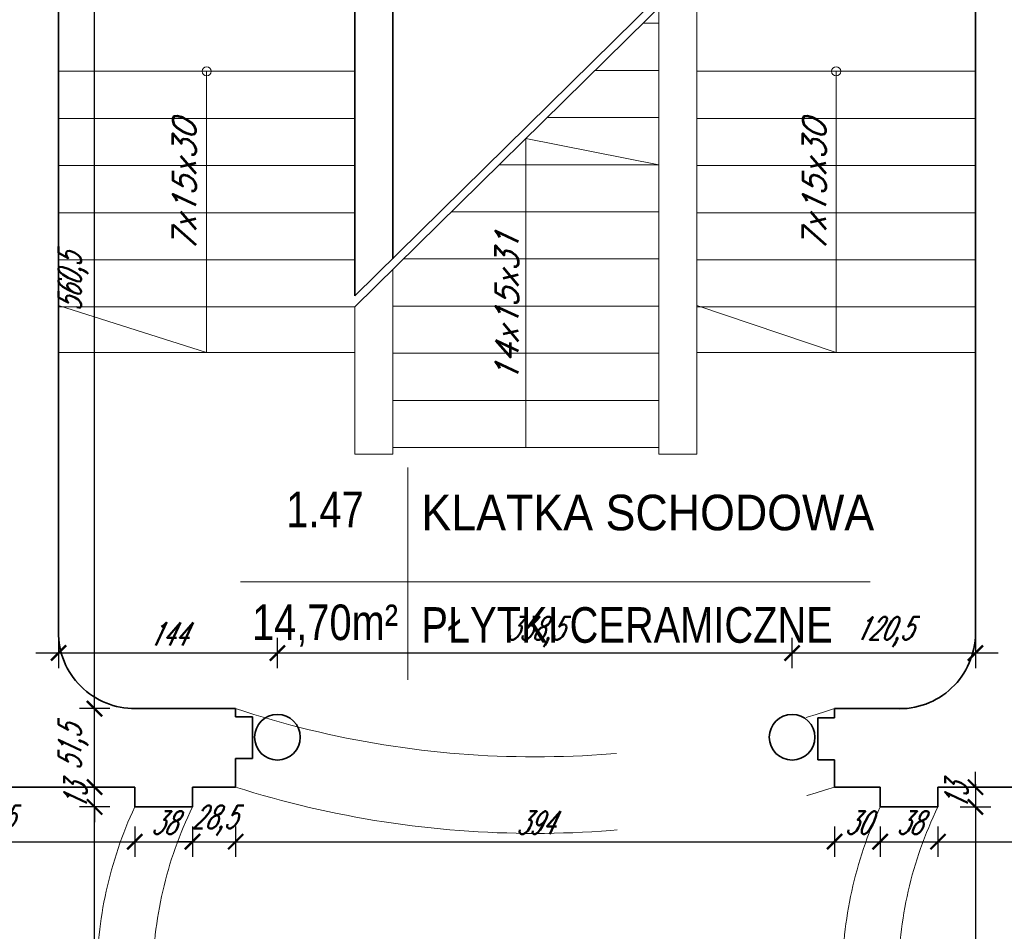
# Model space of a CAD drawing. Header units: millimetres. Extents: x 402 to 79005, y -7782 to 89952.
# Tile 154 of 256: x 24582 to 25229, y 29332 to 29931. Entities that reach past the tile are written whole.
import ezdxf

# ---------------------------------------------------------------- set-up
doc = ezdxf.new("R2010")
doc.units = ezdxf.units.MM
doc.header["$LTSCALE"] = 10
doc.linetypes.add('DASHED', pattern=[19.05, 12.7, -6.35])
doc.layers.get('0').update_dxf_attribs({"lineweight": 0})
doc.layers.get('Defpoints').update_dxf_attribs({"color": 253})
for name, color, linetype, lineweight in [('01 parter - ściany', 253, 'Continuous', 35), ('04-2_nad', 253, 'DASHED', 5), ('05-01_wymiary', 253, 'Continuous', 5), ('05-03_opis', 253, 'Continuous', 5), ('inw03-02_schody', 253, 'Continuous', 5)]:
    doc.layers.add(name, color=color, linetype=linetype, lineweight=lineweight)
doc.styles.add('ariel', font='ARIAL.TTF', dxfattribs={"width": 0.8})
doc.styles.add('ariel_wym', font='simplex.shx', dxfattribs={"width": 0.65, "oblique": 25})
doc.dimstyles.new('ariel 50 wnętrze', dxfattribs={"dimtxt": 15, "dimasz": 10, "dimexe": 10, "dimexo": 0, "dimgap": 5, "dimtad": 1, "dimdec": 1, "dimrnd": 0.5, "dimtxsty": 'ariel_wym', "dimblk": 'ARCHTICK', "dimcen": 2.5, "dimdle": 15, "dimazin": 0, "dimtfac": 1, "dimtdec": 1, "dimtix": 1, "dimtmove": 0, "dimatfit": 3, "dimldrblk": 'DOT', "dimfxl": 0, "dimarcsym": 0})

# ---------------------------------------------------------------- blocks, each defined once
blk = doc.blocks.new('_ArchTick')
at = {"color": 0, "linetype": 'ByBlock', "const_width": 0.15}
blk.add_lwpolyline([(-0.5, -0.5), (0.5, 0.5)], dxfattribs=at)
blk = doc.blocks.new('*D1561')
at = {"layer": '05-01_wymiary', "color": 0, "lineweight": -2}
for p, q in [((24460.8, 29400.64), (24460.8, 29380.64)), ((24657.36, 29400.64), (24657.36, 29380.64)), ((24445.8, 29390.64), (24672.36, 29390.64))]:
    blk.add_line(p, q, dxfattribs=at)
at = {"layer": 'Defpoints', "color": 0}
for p in [(24460.8, 29426.5), (24657.36, 29426.5), (24657.36, 29390.64)]:
    blk.add_point(p, dxfattribs=at)
at = {"layer": '05-01_wymiary', "color": 0, "lineweight": -2, "xscale": 10, "yscale": 10, "zscale": 10, "rotation": 180}
blk.add_blockref('_ArchTick', (24460.8, 29390.64), dxfattribs=at)
at = {"layer": '05-01_wymiary', "color": 0, "lineweight": -2, "xscale": 10, "yscale": 10, "zscale": 10}
blk.add_blockref('_ArchTick', (24657.36, 29390.64), dxfattribs=at)
at = {"layer": '05-01_wymiary', "color": 0, "insert": (24559.08, 29404.57), "char_height": 15, "attachment_point": 5, "style": 'ariel_wym'}
blk.add_mtext('196,5', dxfattribs=at)
blk = doc.blocks.new('_Dot')
at = {"color": 0, "linetype": 'ByBlock', "lineweight": -2}
blk.add_line((-0.5, 0), (-1, 0), dxfattribs=at)
at = {"color": 0, "linetype": 'ByBlock', "const_width": 0.5}
blk.add_lwpolyline([(-0.25, 0, 1), (0.25, 0, 1)], format="xyb", close=True, dxfattribs=at)
blk = doc.blocks.new('*D1562')
at = {"layer": '05-01_wymiary', "color": 0, "lineweight": -2}
for p, q in [((24657.36, 29400.64), (24657.36, 29380.64)), ((24695.36, 29400.64), (24695.36, 29380.64)), ((24642.36, 29390.64), (24710.36, 29390.64))]:
    blk.add_line(p, q, dxfattribs=at)
at = {"layer": 'Defpoints', "color": 0}
for p in [(24657.36, 29426.5), (24695.36, 29426.5), (24695.36, 29390.64)]:
    blk.add_point(p, dxfattribs=at)
at = {"layer": '05-01_wymiary', "color": 0, "lineweight": -2, "xscale": 10, "yscale": 10, "zscale": 10, "rotation": 180}
blk.add_blockref('_ArchTick', (24657.36, 29390.64), dxfattribs=at)
at = {"layer": '05-01_wymiary', "color": 0, "lineweight": -2, "xscale": 10, "yscale": 10, "zscale": 10}
blk.add_blockref('_ArchTick', (24695.36, 29390.64), dxfattribs=at)
at = {"layer": '05-01_wymiary', "color": 0, "insert": (24676.36, 29403.14), "char_height": 15, "attachment_point": 5, "style": 'ariel_wym'}
blk.add_mtext('38', dxfattribs=at)
blk = doc.blocks.new('*D1563')
at = {"layer": '05-01_wymiary', "color": 0, "lineweight": -2}
for p, q in [((24695.36, 29400.64), (24695.36, 29380.64)), ((24723.71, 29400.64), (24723.71, 29380.64)), ((24695.36, 29390.64), (24685.36, 29390.64)), ((24695.36, 29390.64), (24723.71, 29390.64)), ((24723.71, 29390.64), (24733.71, 29390.64))]:
    blk.add_line(p, q, dxfattribs=at)
at = {"layer": 'Defpoints', "color": 0}
for p in [(24695.36, 29426.5), (24723.71, 29426.5), (24723.71, 29390.64)]:
    blk.add_point(p, dxfattribs=at)
at = {"layer": '05-01_wymiary', "color": 0, "lineweight": -2, "xscale": 10, "yscale": 10, "zscale": 10}
blk.add_blockref('_ArchTick', (24695.36, 29390.64), dxfattribs=at)
at = {"layer": '05-01_wymiary', "color": 0, "lineweight": -2, "xscale": 10, "yscale": 10, "zscale": 10, "rotation": 180}
blk.add_blockref('_ArchTick', (24723.71, 29390.64), dxfattribs=at)
at = {"layer": '05-01_wymiary', "color": 0, "insert": (24709.53, 29404.57), "char_height": 15, "attachment_point": 5, "style": 'ariel_wym'}
blk.add_mtext('28,5', dxfattribs=at)
blk = doc.blocks.new('*D1564')
at = {"layer": '05-01_wymiary', "color": 0, "lineweight": -2}
for p, q in [((24723.71, 29400.64), (24723.71, 29380.64)), ((25117.59, 29400.64), (25117.59, 29380.64)), ((24708.71, 29390.64), (25132.59, 29390.64))]:
    blk.add_line(p, q, dxfattribs=at)
at = {"layer": 'Defpoints', "color": 0}
for p in [(24723.71, 29426.5), (25117.59, 29426.5), (25117.59, 29390.64)]:
    blk.add_point(p, dxfattribs=at)
at = {"layer": '05-01_wymiary', "color": 0, "lineweight": -2, "xscale": 10, "yscale": 10, "zscale": 10, "rotation": 180}
blk.add_blockref('_ArchTick', (24723.71, 29390.64), dxfattribs=at)
at = {"layer": '05-01_wymiary', "color": 0, "lineweight": -2, "xscale": 10, "yscale": 10, "zscale": 10}
blk.add_blockref('_ArchTick', (25117.59, 29390.64), dxfattribs=at)
at = {"layer": '05-01_wymiary', "color": 0, "insert": (24920.65, 29403.14), "char_height": 15, "attachment_point": 5, "style": 'ariel_wym'}
blk.add_mtext('394', dxfattribs=at)
blk = doc.blocks.new('*D1565')
at = {"layer": '05-01_wymiary', "color": 0, "lineweight": -2}
for p, q in [((25117.59, 29400.64), (25117.59, 29380.64)), ((25147.6, 29400.64), (25147.6, 29380.64)), ((25102.59, 29390.64), (25162.6, 29390.64))]:
    blk.add_line(p, q, dxfattribs=at)
at = {"layer": 'Defpoints', "color": 0}
for p in [(25117.59, 29426.5), (25147.6, 29413.5), (25147.6, 29390.64)]:
    blk.add_point(p, dxfattribs=at)
at = {"layer": '05-01_wymiary', "color": 0, "lineweight": -2, "xscale": 10, "yscale": 10, "zscale": 10, "rotation": 180}
blk.add_blockref('_ArchTick', (25117.59, 29390.64), dxfattribs=at)
at = {"layer": '05-01_wymiary', "color": 0, "lineweight": -2, "xscale": 10, "yscale": 10, "zscale": 10}
blk.add_blockref('_ArchTick', (25147.6, 29390.64), dxfattribs=at)
at = {"layer": '05-01_wymiary', "color": 0, "insert": (25132.6, 29403.14), "char_height": 15, "attachment_point": 5, "style": 'ariel_wym'}
blk.add_mtext('30', dxfattribs=at)
blk = doc.blocks.new('*D1566')
at = {"layer": '05-01_wymiary', "color": 0, "lineweight": -2}
for p, q in [((25147.6, 29400.64), (25147.6, 29380.64)), ((25185.6, 29400.64), (25185.6, 29380.64)), ((25132.6, 29390.64), (25200.6, 29390.64))]:
    blk.add_line(p, q, dxfattribs=at)
at = {"layer": 'Defpoints', "color": 0}
for p in [(25147.6, 29413.5), (25185.6, 29413.5), (25185.6, 29390.64)]:
    blk.add_point(p, dxfattribs=at)
at = {"layer": '05-01_wymiary', "color": 0, "lineweight": -2, "xscale": 10, "yscale": 10, "zscale": 10, "rotation": 180}
blk.add_blockref('_ArchTick', (25147.6, 29390.64), dxfattribs=at)
at = {"layer": '05-01_wymiary', "color": 0, "lineweight": -2, "xscale": 10, "yscale": 10, "zscale": 10}
blk.add_blockref('_ArchTick', (25185.6, 29390.64), dxfattribs=at)
at = {"layer": '05-01_wymiary', "color": 0, "insert": (25166.6, 29403.14), "char_height": 15, "attachment_point": 5, "style": 'ariel_wym'}
blk.add_mtext('38', dxfattribs=at)
blk = doc.blocks.new('*D1567')
at = {"layer": '05-01_wymiary', "color": 0, "lineweight": -2}
for p, q in [((25185.6, 29400.64), (25185.6, 29380.64)), ((25365.83, 29400.64), (25365.83, 29380.64)), ((25170.6, 29390.64), (25380.83, 29390.64))]:
    blk.add_line(p, q, dxfattribs=at)
at = {"layer": 'Defpoints', "color": 0}
for p in [(25365.83, 29426.5), (25185.6, 29413.5), (25365.83, 29390.64)]:
    blk.add_point(p, dxfattribs=at)
at = {"layer": '05-01_wymiary', "color": 0, "lineweight": -2, "xscale": 10, "yscale": 10, "zscale": 10, "rotation": 180}
blk.add_blockref('_ArchTick', (25185.6, 29390.64), dxfattribs=at)
at = {"layer": '05-01_wymiary', "color": 0, "lineweight": -2, "xscale": 10, "yscale": 10, "zscale": 10}
blk.add_blockref('_ArchTick', (25365.83, 29390.64), dxfattribs=at)
at = {"layer": '05-01_wymiary', "color": 0, "insert": (25275.72, 29403.14), "char_height": 15, "attachment_point": 5, "style": 'ariel_wym'}
blk.add_mtext('180', dxfattribs=at)
blk = doc.blocks.new('*D1616')
at = {"layer": '05-01_wymiary', "color": 0, "lineweight": -2}
for p, q in [((24630.95, 29172.49), (24630.95, 29428.5)), ((24640.95, 29413.5), (24620.95, 29413.5)), ((24640.95, 29187.49), (24620.95, 29187.49))]:
    blk.add_line(p, q, dxfattribs=at)
at = {"layer": 'Defpoints', "color": 0}
for p in [(24630.95, 29413.5), (24657.36, 29413.5), (24657.36, 29187.49)]:
    blk.add_point(p, dxfattribs=at)
at = {"layer": '05-01_wymiary', "color": 0, "lineweight": -2, "xscale": 10, "yscale": 10, "zscale": 10}
for p, rotation in [((24630.95, 29413.5), 90), ((24630.95, 29187.49), 270)]:
    blk.add_blockref('_ArchTick', p, dxfattribs=dict(at, rotation=rotation))
at = {"layer": '05-01_wymiary', "color": 0, "insert": (24618.45, 29300.5), "char_height": 15, "attachment_point": 5, "rotation": 90, "style": 'ariel_wym'}
blk.add_mtext('226', dxfattribs=at)
blk = doc.blocks.new('*D1617')
at = {"layer": '05-01_wymiary', "color": 0, "lineweight": -2}
for p, q in [((24630.95, 29426.5), (24630.95, 29436.5)), ((24640.95, 29426.5), (24620.95, 29426.5)), ((24630.95, 29413.5), (24630.95, 29426.5)), ((24640.95, 29413.5), (24620.95, 29413.5)), ((24630.95, 29413.5), (24630.95, 29403.5))]:
    blk.add_line(p, q, dxfattribs=at)
at = {"layer": 'Defpoints', "color": 0}
for p in [(24630.95, 29426.5), (24657.36, 29426.5), (24657.36, 29413.5)]:
    blk.add_point(p, dxfattribs=at)
at = {"layer": '05-01_wymiary', "color": 0, "lineweight": -2, "xscale": 10, "yscale": 10, "zscale": 10}
for p, rotation in [((24630.95, 29426.5), 270), ((24630.95, 29413.5), 90)]:
    blk.add_blockref('_ArchTick', p, dxfattribs=dict(at, rotation=rotation))
at = {"layer": '05-01_wymiary', "color": 0, "insert": (24618.45, 29420), "char_height": 15, "attachment_point": 5, "rotation": 90, "style": 'ariel_wym'}
blk.add_mtext('13', dxfattribs=at)
blk = doc.blocks.new('*D1618')
at = {"layer": '05-01_wymiary', "color": 0, "lineweight": -2}
for p, q in [((24630.95, 29411.5), (24630.95, 29493.12)), ((24640.95, 29478.12), (24620.95, 29478.12)), ((24640.95, 29426.5), (24620.95, 29426.5))]:
    blk.add_line(p, q, dxfattribs=at)
at = {"layer": 'Defpoints', "color": 0}
for p in [(24630.95, 29478.12), (24657.8, 29478.12), (24657.36, 29426.5)]:
    blk.add_point(p, dxfattribs=at)
at = {"layer": '05-01_wymiary', "color": 0, "lineweight": -2, "xscale": 10, "yscale": 10, "zscale": 10}
for p, rotation in [((24630.95, 29478.12), 90), ((24630.95, 29426.5), 270)]:
    blk.add_blockref('_ArchTick', p, dxfattribs=dict(at, rotation=rotation))
at = {"layer": '05-01_wymiary', "color": 0, "insert": (24617.02, 29452.31), "char_height": 15, "attachment_point": 5, "rotation": 90, "style": 'ariel_wym'}
blk.add_mtext('51,5', dxfattribs=at)
blk = doc.blocks.new('*D1619')
at = {"layer": '05-01_wymiary', "color": 0, "lineweight": -2}
for p, q in [((24630.95, 29463.12), (24630.95, 30053.38)), ((24620.95, 30038.38), (24640.95, 30038.38)), ((24640.95, 29478.12), (24620.95, 29478.12))]:
    blk.add_line(p, q, dxfattribs=at)
at = {"layer": 'Defpoints', "color": 0}
for p in [(24607.21, 30038.38), (24630.95, 30038.38), (24657.8, 29478.12)]:
    blk.add_point(p, dxfattribs=at)
at = {"layer": '05-01_wymiary', "color": 0, "lineweight": -2, "xscale": 10, "yscale": 10, "zscale": 10}
for p, rotation in [((24630.95, 30038.38), 90), ((24630.95, 29478.12), 270)]:
    blk.add_blockref('_ArchTick', p, dxfattribs=dict(at, rotation=rotation))
at = {"layer": '05-01_wymiary', "color": 0, "insert": (24617.02, 29758.25), "char_height": 15, "attachment_point": 5, "rotation": 90, "style": 'ariel_wym'}
blk.add_mtext('560,5', dxfattribs=at)
blk = doc.blocks.new('*D1638')
at = {"layer": '05-01_wymiary', "color": 0, "lineweight": -2}
for p, q in [((24607.27, 29524.7), (24607.27, 29504.7)), ((24751.2, 29504.7), (24751.2, 29524.7)), ((24592.27, 29514.7), (24766.2, 29514.7))]:
    blk.add_line(p, q, dxfattribs=at)
at = {"layer": 'Defpoints', "color": 0}
for p in [(24607.27, 29525.73), (24751.2, 29514.7), (24751.2, 29459.32)]:
    blk.add_point(p, dxfattribs=at)
at = {"layer": '05-01_wymiary', "color": 0, "lineweight": -2, "xscale": 10, "yscale": 10, "zscale": 10, "rotation": 180}
blk.add_blockref('_ArchTick', (24607.27, 29514.7), dxfattribs=at)
at = {"layer": '05-01_wymiary', "color": 0, "lineweight": -2, "xscale": 10, "yscale": 10, "zscale": 10}
blk.add_blockref('_ArchTick', (24751.2, 29514.7), dxfattribs=at)
at = {"layer": '05-01_wymiary', "color": 0, "insert": (24679.24, 29527.2), "char_height": 15, "attachment_point": 5, "style": 'ariel_wym'}
blk.add_mtext('144', dxfattribs=at)
blk = doc.blocks.new('*D1639')
at = {"layer": '05-01_wymiary', "color": 0, "lineweight": -2}
for p, q in [((24751.2, 29504.7), (24751.2, 29524.7)), ((25089.67, 29504.7), (25089.67, 29524.7)), ((24736.2, 29514.7), (25104.67, 29514.7))]:
    blk.add_line(p, q, dxfattribs=at)
at = {"layer": 'Defpoints', "color": 0}
for p in [(25089.67, 29514.7), (24751.2, 29459.32), (25089.67, 29459.32)]:
    blk.add_point(p, dxfattribs=at)
at = {"layer": '05-01_wymiary', "color": 0, "lineweight": -2, "xscale": 10, "yscale": 10, "zscale": 10, "rotation": 180}
blk.add_blockref('_ArchTick', (24751.2, 29514.7), dxfattribs=at)
at = {"layer": '05-01_wymiary', "color": 0, "lineweight": -2, "xscale": 10, "yscale": 10, "zscale": 10}
blk.add_blockref('_ArchTick', (25089.67, 29514.7), dxfattribs=at)
at = {"layer": '05-01_wymiary', "color": 0, "insert": (24920.43, 29528.63), "char_height": 15, "attachment_point": 5, "style": 'ariel_wym'}
blk.add_mtext('338,5', dxfattribs=at)
blk = doc.blocks.new('*D1640')
at = {"layer": '05-01_wymiary', "color": 0, "lineweight": -2}
for p, q in [((25089.67, 29504.7), (25089.67, 29524.7)), ((25210.21, 29524.7), (25210.21, 29504.7)), ((25074.67, 29514.7), (25225.21, 29514.7))]:
    blk.add_line(p, q, dxfattribs=at)
at = {"layer": 'Defpoints', "color": 0}
for p in [(25210.21, 29530.27), (25210.21, 29514.7), (25089.67, 29459.32)]:
    blk.add_point(p, dxfattribs=at)
at = {"layer": '05-01_wymiary', "color": 0, "lineweight": -2, "xscale": 10, "yscale": 10, "zscale": 10, "rotation": 180}
blk.add_blockref('_ArchTick', (25089.67, 29514.7), dxfattribs=at)
at = {"layer": '05-01_wymiary', "color": 0, "lineweight": -2, "xscale": 10, "yscale": 10, "zscale": 10}
blk.add_blockref('_ArchTick', (25210.21, 29514.7), dxfattribs=at)
at = {"layer": '05-01_wymiary', "color": 0, "insert": (25149.94, 29528.63), "char_height": 15, "attachment_point": 5, "style": 'ariel_wym'}
blk.add_mtext('120,5', dxfattribs=at)
blk = doc.blocks.new('*D1134')
at = {"layer": '05-01_wymiary', "color": 0, "lineweight": -2}
for p, q in [((25210.25, 29426.5), (25210.25, 29436.5)), ((25200.25, 29426.5), (25220.25, 29426.5)), ((25210.25, 29426.5), (25210.25, 29413.5)), ((25200.25, 29413.5), (25220.25, 29413.5)), ((25210.25, 29413.5), (25210.25, 29403.5))]:
    blk.add_line(p, q, dxfattribs=at)
at = {"layer": 'Defpoints', "color": 0}
for p in [(25185.6, 29426.5), (25185.6, 29413.5), (25210.25, 29413.5)]:
    blk.add_point(p, dxfattribs=at)
at = {"layer": '05-01_wymiary', "color": 0, "lineweight": -2, "xscale": 10, "yscale": 10, "zscale": 10}
for p, rotation in [((25210.25, 29426.5), 270), ((25210.25, 29413.5), 90)]:
    blk.add_blockref('_ArchTick', p, dxfattribs=dict(at, rotation=rotation))
at = {"layer": '05-01_wymiary', "color": 0, "insert": (25197.75, 29420), "char_height": 15, "attachment_point": 5, "rotation": 90, "style": 'ariel_wym'}
blk.add_mtext('13', dxfattribs=at)
blk = doc.blocks.new('*D1135')
at = {"layer": '05-01_wymiary', "color": 0, "lineweight": -2}
for p, q in [((25210.25, 29428.5), (25210.25, 29172.49)), ((25200.25, 29413.5), (25220.25, 29413.5)), ((25200.25, 29187.49), (25220.25, 29187.49))]:
    blk.add_line(p, q, dxfattribs=at)
at = {"layer": 'Defpoints', "color": 0}
for p in [(25185.6, 29413.5), (25185.6, 29187.49), (25210.25, 29187.49)]:
    blk.add_point(p, dxfattribs=at)
at = {"layer": '05-01_wymiary', "color": 0, "lineweight": -2, "xscale": 10, "yscale": 10, "zscale": 10}
for p, rotation in [((25210.25, 29413.5), 90), ((25210.25, 29187.49), 270)]:
    blk.add_blockref('_ArchTick', p, dxfattribs=dict(at, rotation=rotation))
at = {"layer": '05-01_wymiary', "color": 0, "insert": (25197.75, 29300.5), "char_height": 15, "attachment_point": 5, "rotation": 90, "style": 'ariel_wym'}
blk.add_mtext('226', dxfattribs=at)

msp = doc.modelspace()

# ---------------------------------------------------------------- linework, layer by layer
at = {"layer": '01 parter - ściany'}
for p, q in [((24607.21, 30038.38), (24607.21, 29527.71)), ((24802.12, 30038.38), (24802.12, 29749.61)), ((24827.12, 30038.38), (24827.12, 29773.8)), ((25210.21, 30038.38), (25210.21, 29525.8)), ((24827.12, 29928.75), (24827.09, 29928.75)), ((24827.12, 29897.75), (24827.1, 29897.75)), ((24827.12, 29866.75), (24827.1, 29866.75)), ((24827.12, 29835.75), (24827.11, 29835.75)), ((24827.12, 29773.8), (24827.09, 29773.8)), ((24723.71, 29478.12), (24656.73, 29478.12)), ((24723.71, 29472.79), (24723.71, 29478.12)), ((25163.19, 29478.12), (25117.59, 29478.12)), ((25117.59, 29472.04), (25117.59, 29478.12)), ((24734.71, 29472.79), (24723.71, 29472.79)), ((24734.71, 29445.29), (24734.71, 29472.79)), ((25106.59, 29444.54), (25106.59, 29472.04)), ((25106.59, 29472.04), (25117.59, 29472.04)), ((24723.71, 29426.5), (24723.71, 29445.29)), ((24723.71, 29445.29), (24734.71, 29445.29)), ((25117.59, 29444.54), (25106.59, 29444.54)), ((25117.59, 29426.5), (25117.59, 29444.54)), ((24657.36, 29426.5), (24460.8, 29426.5)), ((24657.36, 29413.5), (24657.36, 29426.5)), ((24723.71, 29426.5), (24695.36, 29426.5)), ((24695.36, 29413.5), (24695.36, 29426.5)), ((25147.6, 29426.5), (25117.59, 29426.5)), ((25147.6, 29413.5), (25147.6, 29426.5)), ((25365.83, 29426.5), (25185.6, 29426.5)), ((25185.6, 29413.5), (25185.6, 29426.5)), ((24657.36, 29413.5), (24695.36, 29413.5)), ((25147.6, 29413.5), (25185.6, 29413.5))]:
    msp.add_line(p, q, dxfattribs=at)
for centre in [(24751.2, 29459.32), (25089.67, 29459.32)]:
    msp.add_circle(centre, 15, dxfattribs=at)
for centre, radius, start, end in [((24657.3, 29528.21), 50.09, 179.42478, 270.57053), ((25160.26, 29528.04), 50, 270, 2.56256)]:
    msp.add_arc(centre, radius, start, end, dxfattribs=at)
at = {"layer": '04-2_nad', "ltscale": 2}
for centre, radius, start, end in [((24920.65, 30073.78), 627.37, 251.70426, 288.29574), ((24920.65, 30048.81), 652.73, 252.43899, 287.56101), ((24900.25, 29300.5), 267.89, 155.05034, 204.94966), ((24927.2, 29300.5), 257.92, 154.01506, 205.98494), ((25390.49, 29300.5), 267.89, 155.05034, 204.94966), ((25417.44, 29300.5), 257.92, 154.01506, 205.98494)]:
    msp.add_arc(centre, radius, start, end, dxfattribs=at)
at = {"layer": '05-03_opis'}
for p, q in [((24836.95, 29636.72), (24836.95, 29497.01)), ((24726.91, 29561.6), (25141.03, 29561.6))]:
    msp.add_line(p, q, dxfattribs=at)
at = {"layer": 'inw03-02_schody'}
for p, q in [((24802.12, 29749.61), (25027.11, 29971.15)), ((24802.12, 29742.21), (25027.11, 29963.75)), ((25027.11, 29963.75), (25027.11, 29773.21)), ((25002.11, 29939.13), (25002.11, 29645.38)), ((25002.09, 29928.75), (24991.57, 29928.75)), ((24607.21, 29897.21), (24802.12, 29897.21)), ((24704.66, 29897.21), (24704.66, 29712.21)), ((25002.09, 29897.75), (24960.08, 29897.75)), ((25027.11, 29897.21), (25210.21, 29897.21)), ((25118.66, 29897.21), (25118.66, 29712.21)), ((24802.12, 29866.21), (24607.21, 29866.21)), ((25002.1, 29866.75), (24928.6, 29866.75)), ((25210.21, 29866.21), (25027.11, 29866.21)), ((24914.61, 29649.8), (24914.61, 29852.98)), ((24914.61, 29852.98), (25002.11, 29835.75)), ((24802.12, 29835.21), (24607.21, 29835.21)), ((25002.11, 29835.75), (24897.11, 29835.75)), ((25210.21, 29835.21), (25027.11, 29835.21)), ((25002.11, 29804.75), (24865.63, 29804.75)), ((24802.12, 29804.21), (24607.21, 29804.21)), ((25210.21, 29804.21), (25027.11, 29804.21)), ((24802.12, 29773.21), (24607.21, 29773.21)), ((25002.09, 29773.8), (24834.2, 29773.8)), ((25027.11, 29773.21), (25027.11, 29645.38)), ((25210.21, 29773.21), (25027.11, 29773.21)), ((24827.12, 29766.83), (24827.12, 29645.38)), ((24704.66, 29712.21), (24607.21, 29743.21)), ((24802.12, 29742.21), (24607.21, 29742.21)), ((24802.12, 29742.21), (24802.12, 29645.38)), ((25002.09, 29742.8), (24827.1, 29742.8)), ((25118.66, 29712.21), (25027.11, 29743.21)), ((25210.21, 29742.21), (25027.11, 29742.21)), ((24802.12, 29712.21), (24607.21, 29712.21)), ((25002.1, 29711.8), (24827.1, 29711.8)), ((25210.21, 29712.21), (25027.11, 29712.21)), ((25002.11, 29680.8), (24827.11, 29680.8)), ((25002.11, 29649.8), (24827.12, 29649.8)), ((24802.12, 29645.38), (24827.12, 29645.38)), ((25002.11, 29645.38), (25027.11, 29645.38))]:
    msp.add_line(p, q, dxfattribs=at)
for centre in [(24704.66, 29897.21), (25118.66, 29897.21)]:
    msp.add_circle(centre, 3, dxfattribs=at)

# ---------------------------------------------------------------- texts
at = {"layer": '05-03_opis', "lineweight": 0, "char_height": 15, "width": 55, "attachment_point": 5, "rotation": 90, "style": 'ariel_wym'}
for s, insert in [('{\\W1;7x15x30}', (24689.96, 29821.57)), ('{\\W1;7x15x30}', (25104.24, 29821.57)), ('{\\W1;14x15x31}', (24902.06, 29741.65))]:
    msp.add_mtext(s, dxfattribs=dict(at, insert=insert))
at = {"layer": '05-03_opis', "char_height": 23.4234, "style": 'ariel'}
for s, insert, width, attachment_point in [('{\\fArial|b0|i0|c238|p34;1.47}', (24782.5, 29609.11), 108.9126, 5), ('\\W0.9;{\\fArial|b0|i0|c238|p34;KLATKA SCHODOWA}', (24845.86, 29606.91), 356.6375, 4), ('{\\fArial|b0|i0|c238|p34;14,70m²}', (24782.5, 29532.7), 108.9126, 5), ('{\\fArial|b0|i0|c238|p34;PŁYTKI CERAMICZNE}', (24845.89, 29532.97), 322.789, 4)]:
    msp.add_mtext(s, dxfattribs=dict(at, insert=insert, width=width, attachment_point=attachment_point))

# ---------------------------------------------------------------- dimensions: what is measured, and where the dimension line sits
at = {"layer": '05-01_wymiary'}
for base, p1, p2, picture, middle in [((24630.95, 30038.38), (24657.8, 29478.12), (24607.21, 30038.38), '*D1619', (24617.02, 29758.25)), ((24630.95, 29478.12), (24657.36, 29426.5), (24657.8, 29478.12), '*D1618', (24617.02, 29452.31)), ((24630.95, 29426.5), (24657.36, 29413.5), (24657.36, 29426.5), '*D1617', (24618.45, 29420)), ((24630.95, 29413.5), (24657.36, 29187.49), (24657.36, 29413.5), '*D1616', (24618.45, 29300.5)), ((25210.25, 29187.49), (25185.6, 29413.5), (25185.6, 29187.49), '*D1135', (25197.75, 29300.5))]:
    dim = msp.add_linear_dim(base=base, p1=p1, p2=p2, angle=90, dimstyle='ariel 50 wnętrze', override={"dimtmove": 1}, dxfattribs=at)
    dim.commit()
    dim.dimension.update_dxf_attribs({"geometry": picture, "text_midpoint": middle})
dim = msp.add_linear_dim(base=(24751.2, 29514.7), p1=(24607.27, 29525.73), p2=(24751.2, 29459.32), dimstyle='ariel 50 wnętrze', dxfattribs=at)
dim.commit()
dim.dimension.update_dxf_attribs({"geometry": '*D1638', "text_midpoint": (24679.24, 29527.2)})
for base, p1, p2, picture, middle in [((25089.67, 29514.7), (24751.2, 29459.32), (25089.67, 29459.32), '*D1639', (24920.43, 29528.63)), ((25210.21, 29514.7), (25089.67, 29459.32), (25210.21, 29530.27), '*D1640', (25149.94, 29528.63)), ((24657.36, 29390.64), (24460.8, 29426.5), (24657.36, 29426.5), '*D1561', (24559.08, 29404.57)), ((24695.36, 29390.64), (24657.36, 29426.5), (24695.36, 29426.5), '*D1562', (24676.36, 29403.14)), ((24723.7072, 29390.6377), (24695.3605, 29426.4987), (24723.7072, 29426.4987), '*D1563', (24709.5338, 29404.5663)), ((25117.59, 29390.64), (24723.71, 29426.5), (25117.59, 29426.5), '*D1564', (24920.65, 29403.14)), ((25147.6, 29390.64), (25117.59, 29426.5), (25147.6, 29413.5), '*D1565', (25132.6, 29403.14)), ((25365.83, 29390.64), (25185.6, 29413.5), (25365.83, 29426.5), '*D1567', (25275.72, 29403.14)), ((25185.6, 29390.64), (25147.6, 29413.5), (25185.6, 29413.5), '*D1566', (25166.6, 29403.14))]:
    dim = msp.add_linear_dim(base=base, p1=p1, p2=p2, dimstyle='ariel 50 wnętrze', override={"dimtmove": 1}, dxfattribs=at)
    dim.commit()
    dim.dimension.update_dxf_attribs({"geometry": picture, "text_midpoint": middle})
dim = msp.add_linear_dim(base=(25210.25, 29413.5), p1=(25185.6, 29426.5), p2=(25185.6, 29413.5), angle=90, dimstyle='ariel 50 wnętrze', dxfattribs=at)
dim.commit()
dim.dimension.update_dxf_attribs({"geometry": '*D1134', "text_midpoint": (25197.75, 29420)})

doc.saveas('drawing.dxf')
